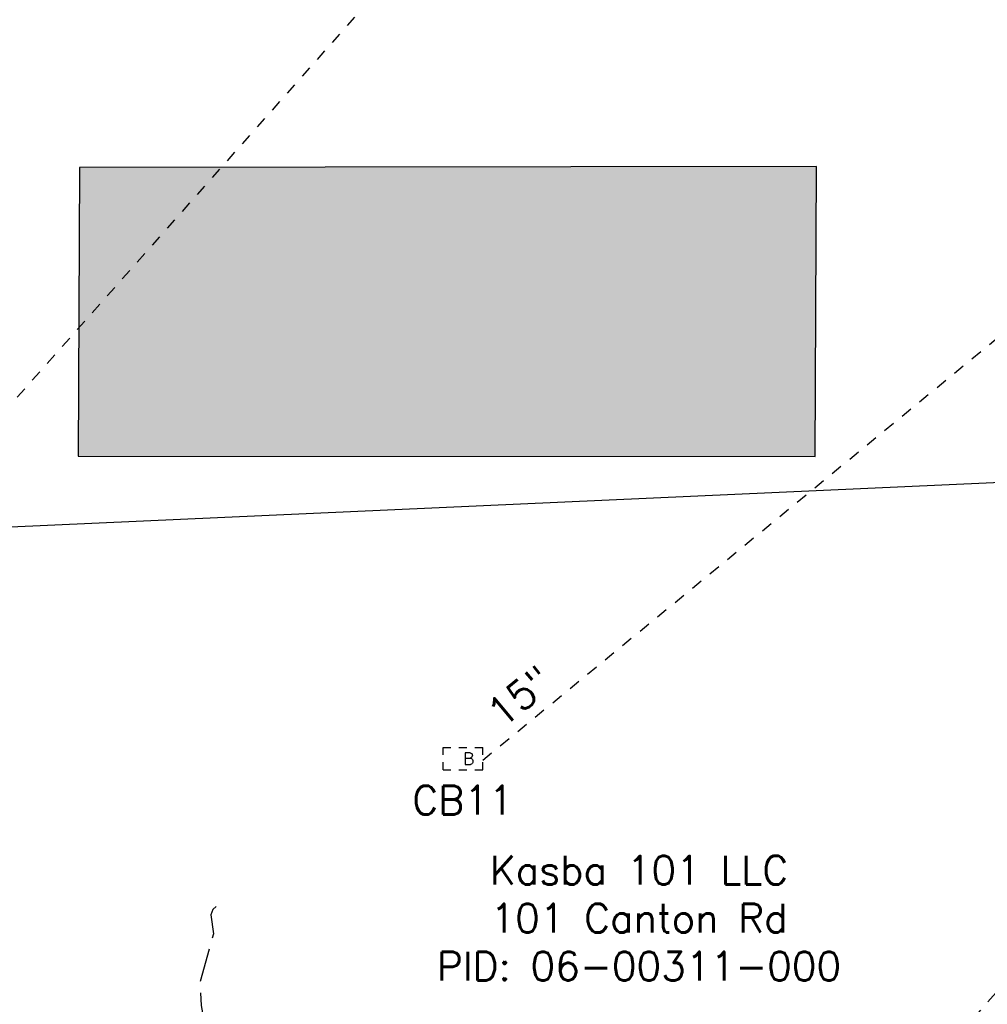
# Model space of a CAD drawing. Extents: x 2462993 to 2469231, y 263261 to 263931.
# Tile 108 of 116: x 2468714 to 2468808, y 263404 to 263500. Entities that reach past the tile are written whole.
import ezdxf

# ---------------------------------------------------------------- set-up
doc = ezdxf.new("R2010")
doc.units = 0
doc.header["$LTSCALE"] = 20
doc.header["$MEASUREMENT"] = 0
for name, pattern in [('OhDOT_USTN2', [0.11, 0.069, -0.041]), ('OhDOT_USTN3', [0.22, 0.165, -0.055]), ('OhDOT_USTN5', [0.11, 0.055, -0.055]), ('ohteleex', [0])]:
    doc.linetypes.add(name, pattern=pattern)
for name, color, linetype in [('BD_X_Building', 231, 'Continuous'), ('DR_X_Cells', 151, 'OhDOT_USTN2'), ('DR_X_Storm_Sewer', 151, 'OhDOT_USTN5'), ('DR_X_Text', 7, 'Continuous'), ('DT_X_Contour_Minor', 136, 'OhDOT_USTN3'), ('SV_X_Text_Name', 7, 'Continuous'), ('UT_X_Overhead_Telecom', 30, 'ohteleex')]:
    doc.layers.add(name, color=color, linetype=linetype)
doc.styles.add('Simplex Normal (0.14)', font='Simplex.shx')

# ---------------------------------------------------------------- blocks, each defined once
blk = doc.blocks.new('GCB-X')
at = {"layer": 'DR_X_Cells', "color": 121, "linetype": 'Continuous'}
for p, q in [((-0.0625, 0.0375), (-0.0375, 0.0375)), ((-0.0625, 0.0125), (-0.0625, 0.0375)), ((-0.0125, 0.0375), (0.0125, 0.0375)), ((0.0375, 0.0375), (0.0625, 0.0375)), ((0.0625, 0.0125), (0.0625, 0.0375)), ((0.0227, 0.0195), (0.0067, 0.0195)), ((0.0067, 0.0195), (0.0067, -0.0205)), ((0.0067, 0.0013), (0.0243, 0.0013)), ((-0.0625, -0.0375), (-0.0625, -0.0125)), ((0.0067, -0.0205), (0.0243, -0.0205)), ((0.0625, -0.0375), (0.0625, -0.0125)), ((-0.0625, -0.0375), (-0.0375, -0.0375)), ((-0.0125, -0.0375), (0.0125, -0.0375)), ((0.0375, -0.0375), (0.0625, -0.0375))]:
    blk.add_line(p, q, dxfattribs=at)
at = {"layer": 'DR_X_Cells', "color": 121, "linetype": 'Continuous', "extrusion": (0, 0, -1)}
for centre, radius, start, end in [((-0.0198, 0.0101), 0.00986, 106.9987, 243.1793), ((-0.0199, -0.0096), 0.0117, 112.0547, 247.9453)]:
    blk.add_arc(centre, radius, start, end, dxfattribs=at)
blk = doc.blocks.new('ODOT STORM CATCH BASIN SQUARE')
blk.add_blockref('GCB-X', (0, 0))

msp = doc.modelspace()

# ---------------------------------------------------------------- hatches: boundary and pattern name
at = {"layer": 'BD_X_Building'}
h = msp.add_hatch(color=253, dxfattribs=at)
h.dxf.hatch_style = 1
h.paths.add_polyline_path([(2468720.13, 263485.86), (2468719.98, 263457.77), (2468791.75, 263457.73), (2468791.86, 263485.95)])

# ---------------------------------------------------------------- linework, layer by layer
at = {"layer": 'BD_X_Building', "flags": 128}
msp.add_lwpolyline([(2468720.13, 263485.86), (2468719.98, 263457.77), (2468791.75, 263457.73), (2468791.86, 263485.95)], close=True, dxfattribs=at)
at = {"layer": 'DR_X_Storm_Sewer', "flags": 128}
for points in [[(2468668.77, 263412.506), (2468771.376, 263528.016)], [(2468759.385, 263428.159), (2468833.943, 263489.342)]]:
    msp.add_lwpolyline(points, dxfattribs=at)
at = {"layer": 'DT_X_Contour_Minor', "flags": 128}
for points, elevation in [([(2468841.673, 263442.222), (2468840.612, 263440.977), (2468839.653, 263439.498), (2468838.299, 263435.398), (2468837.278, 263432.913), (2468835.565, 263430.228), (2468833.421, 263427.312), (2468830.16, 263424.263), (2468827.102, 263422.067), (2468823.562, 263419.808), (2468819.903, 263418.199), (2468818.087, 263417.163), (2468816.138, 263415.69), (2468815.009, 263414.374), (2468812.335, 263408.911), (2468807.119, 263403.004), (2468805.478, 263399.617), (2468804.469, 263396.73), (2468804.384, 263395.528), (2468804.566, 263394.456), (2468805.59, 263392.657), (2468807.838, 263389.5), (2468808.84, 263387.717), (2468809.75, 263385.589), (2468809.119, 263385.281), (2468804.719, 263385.158), (2468783.191, 263385.225), (2468775.811, 263385.04), (2468784.545, 263383.799), (2468786.679, 263383.304), (2468787.727, 263382.819), (2468786.227, 263382.323), (2468782.558, 263381.865), (2468776.074, 263381.578), (2468763.257, 263381.908), (2468759.849, 263382.285), (2468758.32, 263382.718), (2468755.534, 263382.827), (2468753.285, 263382.384), (2468751.179, 263382.175), (2468742.262, 263382.679), (2468734.229, 263383.753), (2468730.705, 263383.756), (2468725.866, 263382.971), (2468724.221, 263383.194), (2468710.972, 263383.484), (2468709.23, 263382.995), (2468707.673, 263382.184), (2468704.944, 263379.561), (2468704.651, 263379.027), (2468704.126, 263376.325), (2468703.062, 263374.707), (2468702.331, 263373.934), (2468699.033, 263371.197), (2468694.806, 263368.353), (2468694.515, 263367.906), (2468694.653, 263364.722), (2468694.535, 263361.64), (2468694.893, 263358.543), (2468695.267, 263357.949), (2468697.268, 263357.256), (2468699.938, 263356.738), (2468702.212, 263356.056), (2468702.698, 263355.733), (2468702.806, 263355.42), (2468702.351, 263354.475), (2468695.314, 263345.165), (2468684.899, 263333.378), (2468684.151, 263333.02), (2468684.225, 263332.946)], 1247), ([(2468733.424, 263413.909), (2468733.09, 263413.618), (2468732.903, 263413.087), (2468733.166, 263411.248), (2468731.856, 263406.563), (2468731.966, 263404.259), (2468732.184, 263403.007), (2468736.514, 263394.131), (2468736.739, 263393.401), (2468736.698, 263392.976), (2468736.473, 263392.928), (2468733.768, 263393.684), (2468726.857, 263396.426), (2468719.64, 263399.549), (2468714.856, 263401.351), (2468714.62, 263401.326), (2468726.139, 263394.725), (2468728.077, 263393.182), (2468728.431, 263392.679), (2468728.401, 263392.33), (2468727.409, 263391.686), (2468724.977, 263390.895), (2468724.105, 263390.975), (2468723.55, 263391.337), (2468723.398, 263392.403), (2468720.946, 263392.382), (2468719.241, 263391.994), (2468718.111, 263390.767), (2468715.329, 263390.116), (2468713.129, 263389.793), (2468710.796, 263389.705), (2468708.41, 263389.332), (2468701.339, 263387.548), (2468697.853, 263386.332), (2468696.122, 263384.335), (2468694.79, 263382.318), (2468694.296, 263381.16), (2468692.407, 263378.832), (2468686.902, 263373.414), (2468685.243, 263372.077), (2468684.248, 263370.523), (2468683.425, 263368.678), (2468682.777, 263364.317), (2468682.92, 263362.503), (2468683.917, 263361.827), (2468685.158, 263361.344), (2468688.084, 263360.568), (2468688.69, 263359.981), (2468688.659, 263359.402), (2468687.908, 263357.972), (2468684.8, 263353.803), (2468681.991, 263350.418), (2468678.487, 263346.862), (2468673.747, 263341.188), (2468670.931, 263338.572), (2468671.082, 263338.382)], 1246)]:
    msp.add_lwpolyline(points, dxfattribs=dict(at, elevation=elevation))
at = {"layer": 'UT_X_Overhead_Telecom', "elevation": 1276.211, "flags": 128}
msp.add_lwpolyline([(2468680.279, 263449.394), (2468866.673, 263457.786)], dxfattribs=at)

# ---------------------------------------------------------------- block references
at = {"layer": 'DR_X_Cells', "xscale": 31, "yscale": 29, "zscale": 20}
msp.add_blockref('ODOT STORM CATCH BASIN SQUARE', (2468757.447, 263428.317), dxfattribs=at)

# ---------------------------------------------------------------- texts
at = {"layer": 'DR_X_Text', "insert": (2468762.985, 263434.385), "char_height": 2.8, "attachment_point": 5, "rotation": 39.37271, "style": 'Simplex Normal (0.14)'}
msp.add_mtext('15"', dxfattribs=at)
at = {"layer": 'DR_X_Text', "insert": (2468757.441, 263424.27), "char_height": 2.8, "attachment_point": 5, "style": 'Simplex Normal (0.14)'}
msp.add_mtext('CB11', dxfattribs=at)
at = {"layer": 'SV_X_Text_Name', "insert": (2468774.594, 263412.771), "char_height": 2.8, "width": 42.96133, "attachment_point": 5, "style": 'Simplex Normal (0.14)'}
msp.add_mtext('Kasba 101 LLC^J101 Canton Rd\\P\\pxqc;PID:^I06-00311-000', dxfattribs=at)

doc.saveas('drawing.dxf')
